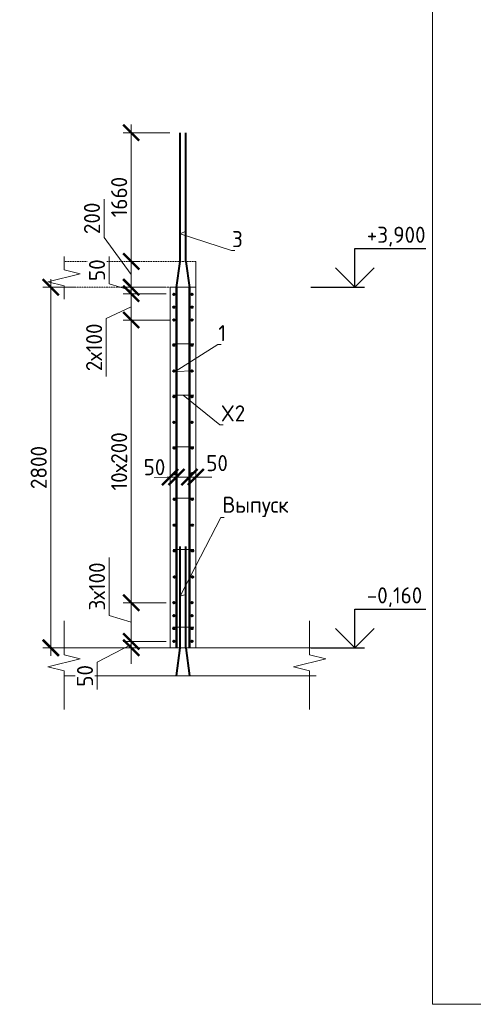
# Model space of a CAD drawing. Header units: millimetres. Extents: x 263826 to 1718326, y -423071 to 70137.
# Tile 128 of 256: x 495553 to 502604, y -198192 to -182900. Entities that reach past the tile are written whole.
import ezdxf
from ezdxf import colors
from ezdxf.entities.mleader import LeaderData, LeaderLine
from ezdxf.math import Vec2, Vec3

# ---------------------------------------------------------------- set-up
doc = ezdxf.new("R2010")
doc.units = ezdxf.units.MM
doc.linetypes.add('01 Штриховая _4 мм_', pattern=[6, 3.5, -2.5])
for name, color, linetype, lineweight in [('AF_Perekritie', 90, 'Continuous', 18), ('AF_Stena', 90, 'Continuous', 18), ('KR_Fundament', 253, 'Continuous', 18), ('Арм_шпильки', 143, 'Continuous', 18), ('Армирование', 3, 'Continuous', 40), ('АрмСтер', 2, 'Continuous', 50), ('подоснова', 151, 'Continuous', 5), ('размер', 1, 'Continuous', 25), ('РАЗМЕРЫ', 1, 'Continuous', 9), ('Текст', 7, 'Continuous', 25), ('ТОНКИЕ', 7, 'Continuous', 9)]:
    doc.layers.add(name, color=color, linetype=linetype, lineweight=lineweight)
doc.layers.add('PDF7_Text', color=7, linetype='Continuous')
doc.styles.add('GOST-2.304_Type-B', font='GOST_Common.ttf')
doc.styles.add('PDF Times New Roman', font='times.ttf')
doc.styles.add('ГОСТ', font='GOST_Common.ttf')
doc.dimstyles.new('мой 25', dxfattribs={"dimscale": 100, "dimtxt": 2.5, "dimasz": 2.5, "dimexe": 1.25, "dimexo": 0.625, "dimtad": 1, "dimdec": 0, "dimlfac": 0.5, "dimtxsty": 'GOST-2.304_Type-B', "dimblk": 'ARCHTICK', "dimcen": 2.5, "dimdle": 1.25, "dimaunit": 1, "dimadec": 1, "dimazin": 2, "dimtfac": 1, "dimtdec": 0, "dimtmove": 1, "dimatfit": 3, "dimfxl": 6, "dimfxlon": 1, "dimtfill": 1, "dimlwd": -1, "dimlwe": -1, "dimarcsym": 0})

# ---------------------------------------------------------------- blocks, each defined once
blk = doc.blocks.new('*U46')
at = {"layer": 'ТОНКИЕ'}
blk.add_lwpolyline([(0, 0), (420, 0), (420, 297), (0, 297)], close=True, dxfattribs=at)
blk = doc.blocks.new('_None')
blk = doc.blocks.new('_ArchTick')
at = {"color": 0, "linetype": 'ByBlock', "const_width": 0.15}
blk.add_lwpolyline([(-0.5, -0.5), (0.5, 0.5)], dxfattribs=at)
blk = doc.blocks.new('*D520')
at = {"layer": 'DEFPOINTS', "color": 0, "transparency": 16777216}
for p in [(497250, -186655), (497286, -186655), (497249, -187055)]:
    blk.add_point(p, dxfattribs=at)
at = {"layer": 'РАЗМЕРЫ', "color": 0, "linetype": 'Continuous', "transparency": 16777216}
for p, q in [((496865, -186285), (496865, -185685)), ((497286, -186855), (496865, -186285)), ((497286, -187180), (497286, -186530)), ((497286, -186655), (497411, -186655)), ((497286, -187055), (497411, -187055))]:
    blk.add_line(p, q, dxfattribs=at)
at = {"layer": 'РАЗМЕРЫ', "color": 0, "transparency": 16777216, "xscale": 250, "yscale": 250, "zscale": 250}
for p, rotation in [((497286, -186655), 90), ((497286, -187055), 270)]:
    blk.add_blockref('_ArchTick', p, dxfattribs=dict(at, rotation=rotation))
at = {"layer": 'РАЗМЕРЫ', "color": 0, "lineweight": 0, "transparency": 16777216, "insert": (496677, -185985), "char_height": 250, "attachment_point": 5, "rotation": 90, "style": 'GOST-2.304_Type-B', "bg_fill": 3, "box_fill_scale": 1.1, "bg_fill_color": 256, "bg_fill_true_color": 13158600, "bg_fill_transparency": 0}
blk.add_mtext('200', dxfattribs=at)
blk = doc.blocks.new('*D521')
at = {"layer": 'DEFPOINTS', "color": 0, "transparency": 16777216}
for p in [(497891, -189353), (497991, -189353), (497991, -190003)]:
    blk.add_point(p, dxfattribs=at)
at = {"layer": 'РАЗМЕРЫ', "color": 0, "linetype": 'Continuous', "transparency": 16777216}
for p, q in [((497891, -189415), (497891, -190128)), ((497991, -189415), (497991, -190128)), ((497891, -190003), (497641, -190003)), ((497991, -190003), (498241, -190003))]:
    blk.add_line(p, q, dxfattribs=at)
at = {"layer": 'РАЗМЕРЫ', "color": 0, "lineweight": 0, "transparency": 16777216, "insert": (497648, -189850), "char_height": 250, "attachment_point": 5, "style": 'GOST-2.304_Type-B', "bg_fill": 3, "box_fill_scale": 1.1, "bg_fill_color": 256, "bg_fill_true_color": 13158600, "bg_fill_transparency": 0}
blk.add_mtext('50', dxfattribs=at)
at = {"layer": 'РАЗМЕРЫ', "color": 0, "linetype": 'Continuous', "transparency": 16777216}
blk.add_line((497891, -190003), (497991, -190003), dxfattribs=at)
at = {"layer": 'РАЗМЕРЫ', "color": 0, "transparency": 16777216, "xscale": 250, "yscale": 250, "zscale": 250}
blk.add_blockref('_ArchTick', (497891, -190003), dxfattribs=at)
at = {"layer": 'РАЗМЕРЫ', "color": 0, "transparency": 16777216, "xscale": 250, "yscale": 250, "zscale": 250, "rotation": 180}
blk.add_blockref('_ArchTick', (497991, -190003), dxfattribs=at)
blk = doc.blocks.new('*D522')
at = {"layer": 'DEFPOINTS', "color": 0, "transparency": 16777216}
for p in [(498191, -189353), (498291, -189353), (498291, -190003)]:
    blk.add_point(p, dxfattribs=at)
at = {"layer": 'РАЗМЕРЫ', "color": 0, "linetype": 'Continuous', "transparency": 16777216}
for p, q in [((498191, -189415), (498191, -190128)), ((498291, -189415), (498291, -190128)), ((498191, -190003), (497941, -190003)), ((498191, -190003), (498291, -190003)), ((498291, -190003), (498541, -190003))]:
    blk.add_line(p, q, dxfattribs=at)
at = {"layer": 'РАЗМЕРЫ', "color": 0, "transparency": 16777216, "xscale": 250, "yscale": 250, "zscale": 250}
blk.add_blockref('_ArchTick', (498191, -190003), dxfattribs=at)
at = {"layer": 'РАЗМЕРЫ', "color": 0, "lineweight": 0, "transparency": 16777216, "insert": (498621, -189787), "char_height": 250, "attachment_point": 5, "style": 'GOST-2.304_Type-B', "bg_fill": 3, "box_fill_scale": 1.1, "bg_fill_color": 256, "bg_fill_true_color": 13158600, "bg_fill_transparency": 0}
blk.add_mtext('50', dxfattribs=at)
at = {"layer": 'РАЗМЕРЫ', "color": 0, "transparency": 16777216, "xscale": 250, "yscale": 250, "zscale": 250, "rotation": 180}
blk.add_blockref('_ArchTick', (498291, -190003), dxfattribs=at)
blk = doc.blocks.new('*D523')
at = {"layer": 'DEFPOINTS', "color": 0, "transparency": 16777216}
for p in [(496482, -187055), (496037, -192655), (498355, -192655)]:
    blk.add_point(p, dxfattribs=at)
at = {"layer": 'РАЗМЕРЫ', "color": 0, "linetype": 'Continuous', "transparency": 16777216}
for p, q in [((496037, -186930), (496037, -192780)), ((496420, -187055), (495912, -187055)), ((496637, -192655), (495912, -192655))]:
    blk.add_line(p, q, dxfattribs=at)
at = {"layer": 'РАЗМЕРЫ', "color": 0, "transparency": 16777216, "xscale": 250, "yscale": 250, "zscale": 250}
for p, rotation in [((496037, -187055), 90), ((496037, -192655), 270)]:
    blk.add_blockref('_ArchTick', p, dxfattribs=dict(at, rotation=rotation))
at = {"layer": 'РАЗМЕРЫ', "color": 0, "lineweight": 0, "transparency": 16777216, "insert": (495849, -189855), "char_height": 250, "attachment_point": 5, "rotation": 90, "style": 'GOST-2.304_Type-B', "bg_fill": 3, "box_fill_scale": 1.1, "bg_fill_color": 256, "bg_fill_true_color": 13158600, "bg_fill_transparency": 0}
blk.add_mtext('2800', dxfattribs=at)
blk = doc.blocks.new('*D518')
at = {"layer": 'DEFPOINTS', "color": 0, "transparency": 16777216}
for p in [(497250, -186655), (497286, -186655), (497249, -187055)]:
    blk.add_point(p, dxfattribs=at)
at = {"layer": 'РАЗМЕРЫ', "color": 0, "linetype": 'Continuous', "transparency": 16777216}
for p, q in [((496865, -186285), (496865, -185685)), ((497286, -186855), (496865, -186285)), ((497286, -187180), (497286, -186530)), ((497286, -186655), (497411, -186655)), ((497286, -187055), (497411, -187055))]:
    blk.add_line(p, q, dxfattribs=at)
at = {"layer": 'РАЗМЕРЫ', "color": 0, "transparency": 16777216, "xscale": 250, "yscale": 250, "zscale": 250}
for p, rotation in [((497286, -186655), 90), ((497286, -187055), 270)]:
    blk.add_blockref('_ArchTick', p, dxfattribs=dict(at, rotation=rotation))
at = {"layer": 'РАЗМЕРЫ', "color": 0, "lineweight": 0, "transparency": 16777216, "insert": (496677, -185985), "char_height": 250, "attachment_point": 5, "rotation": 90, "style": 'GOST-2.304_Type-B', "bg_fill": 3, "box_fill_scale": 1.1, "bg_fill_color": 256, "bg_fill_true_color": 13158600, "bg_fill_transparency": 0}
blk.add_mtext('200', dxfattribs=at)
blk = doc.blocks.new('*D519')
at = {"layer": 'DEFPOINTS', "color": 0, "transparency": 16777216}
for p in [(497286, -184655), (498046, -184655), (497250, -186655)]:
    blk.add_point(p, dxfattribs=at)
at = {"layer": 'РАЗМЕРЫ', "color": 0, "linetype": 'Continuous', "transparency": 16777216}
for p, q in [((497286, -186780), (497286, -184530)), ((497886, -184655), (497161, -184655)), ((497286, -186655), (497411, -186655))]:
    blk.add_line(p, q, dxfattribs=at)
at = {"layer": 'РАЗМЕРЫ', "color": 0, "transparency": 16777216, "xscale": 250, "yscale": 250, "zscale": 250}
for p, rotation in [((497286, -184655), 90), ((497286, -186655), 270)]:
    blk.add_blockref('_ArchTick', p, dxfattribs=dict(at, rotation=rotation))
at = {"layer": 'РАЗМЕРЫ', "color": 0, "lineweight": 0, "transparency": 16777216, "insert": (497099, -185655), "char_height": 250, "attachment_point": 5, "rotation": 90, "style": 'GOST-2.304_Type-B', "bg_fill": 3, "box_fill_scale": 1.1, "bg_fill_color": 256, "bg_fill_true_color": 13158600, "bg_fill_transparency": 0}
blk.add_mtext('1660', dxfattribs=at)
blk = doc.blocks.new('*D524')
at = {"layer": 'DEFPOINTS', "color": 0, "transparency": 16777216}
for p in [(497286, -192556), (497891, -192556), (497891, -192655)]:
    blk.add_point(p, dxfattribs=at)
at = {"layer": 'РАЗМЕРЫ', "color": 0, "linetype": 'Continuous', "transparency": 16777216}
for p, q in [((497286, -192556), (497286, -192306)), ((497286, -192605), (496755, -192879)), ((497829, -192556), (497161, -192556)), ((497829, -192655), (497161, -192655)), ((497286, -192655), (497286, -192556)), ((497286, -192655), (497286, -192556)), ((497286, -192655), (497286, -192905)), ((496755, -192879), (496755, -193304))]:
    blk.add_line(p, q, dxfattribs=at)
at = {"layer": 'РАЗМЕРЫ', "color": 0, "transparency": 16777216, "xscale": 250, "yscale": 250, "zscale": 250}
for p, rotation in [((497286, -192556), 270), ((497286, -192655), 90)]:
    blk.add_blockref('_ArchTick', p, dxfattribs=dict(at, rotation=rotation))
at = {"layer": 'РАЗМЕРЫ', "color": 0, "lineweight": 0, "transparency": 16777216, "insert": (496568, -193091), "char_height": 250, "attachment_point": 5, "rotation": 90, "style": 'GOST-2.304_Type-B', "bg_fill": 3, "box_fill_scale": 1.1, "bg_fill_color": 256, "bg_fill_true_color": 13158600, "bg_fill_transparency": 0}
blk.add_mtext('50', dxfattribs=at)
blk = doc.blocks.new('*D525')
at = {"layer": 'DEFPOINTS', "color": 0, "transparency": 16777216}
for p in [(497286, -191956), (497891, -191956), (497792, -192556)]:
    blk.add_point(p, dxfattribs=at)
at = {"layer": 'РАЗМЕРЫ', "color": 0, "linetype": 'Continuous', "transparency": 16777216}
for p, q in [((496943, -192152), (496943, -191252)), ((497286, -192681), (497286, -191831)), ((497829, -191956), (497161, -191956)), ((497286, -192256), (496943, -192152)), ((497730, -192556), (497161, -192556))]:
    blk.add_line(p, q, dxfattribs=at)
at = {"layer": 'РАЗМЕРЫ', "color": 0, "transparency": 16777216, "xscale": 250, "yscale": 250, "zscale": 250}
for p, rotation in [((497286, -191956), 90), ((497286, -192556), 270)]:
    blk.add_blockref('_ArchTick', p, dxfattribs=dict(at, rotation=rotation))
at = {"layer": 'РАЗМЕРЫ', "color": 0, "lineweight": 0, "transparency": 16777216, "insert": (496755, -191702), "char_height": 250, "attachment_point": 5, "rotation": 90, "style": 'GOST-2.304_Type-B', "bg_fill": 3, "box_fill_scale": 1.1, "bg_fill_color": 256, "bg_fill_true_color": 13158600, "bg_fill_transparency": 0}
blk.add_mtext('3х100', dxfattribs=at)
blk = doc.blocks.new('*D526')
at = {"layer": 'DEFPOINTS', "color": 0, "transparency": 16777216}
for p in [(497286, -187565), (497951, -187565), (497860, -191956)]:
    blk.add_point(p, dxfattribs=at)
at = {"layer": 'РАЗМЕРЫ', "color": 0, "linetype": 'Continuous', "transparency": 16777216}
for p, q in [((497286, -192081), (497286, -187440)), ((497886, -187565), (497161, -187565)), ((497798, -191956), (497161, -191956))]:
    blk.add_line(p, q, dxfattribs=at)
at = {"layer": 'РАЗМЕРЫ', "color": 0, "transparency": 16777216, "xscale": 250, "yscale": 250, "zscale": 250}
for p, rotation in [((497286, -187565), 90), ((497286, -191956), 270)]:
    blk.add_blockref('_ArchTick', p, dxfattribs=dict(at, rotation=rotation))
at = {"layer": 'РАЗМЕРЫ', "color": 0, "lineweight": 0, "transparency": 16777216, "insert": (497099, -189760), "char_height": 250, "attachment_point": 5, "rotation": 90, "style": 'GOST-2.304_Type-B', "bg_fill": 3, "box_fill_scale": 1.1, "bg_fill_color": 256, "bg_fill_true_color": 13158600, "bg_fill_transparency": 0}
blk.add_mtext('10х200', dxfattribs=at)
blk = doc.blocks.new('*D527')
at = {"layer": 'DEFPOINTS', "color": 0, "transparency": 16777216}
for p in [(497286, -187055), (497891, -187055), (497891, -187156)]:
    blk.add_point(p, dxfattribs=at)
at = {"layer": 'РАЗМЕРЫ', "color": 0, "linetype": 'Continuous', "transparency": 16777216}
for p, q in [((496943, -187002), (496943, -186577)), ((497286, -187055), (497286, -186805)), ((497286, -187105), (496943, -187002)), ((497829, -187055), (497161, -187055)), ((497829, -187156), (497161, -187156)), ((497286, -187156), (497286, -187055)), ((497286, -187156), (497286, -187055)), ((497286, -187156), (497286, -187406))]:
    blk.add_line(p, q, dxfattribs=at)
at = {"layer": 'РАЗМЕРЫ', "color": 0, "transparency": 16777216, "xscale": 250, "yscale": 250, "zscale": 250}
for p, rotation in [((497286, -187055), 270), ((497286, -187156), 90)]:
    blk.add_blockref('_ArchTick', p, dxfattribs=dict(at, rotation=rotation))
at = {"layer": 'РАЗМЕРЫ', "color": 0, "lineweight": 0, "transparency": 16777216, "insert": (496755, -186790), "char_height": 250, "attachment_point": 5, "rotation": 90, "style": 'GOST-2.304_Type-B', "bg_fill": 3, "box_fill_scale": 1.1, "bg_fill_color": 256, "bg_fill_true_color": 13158600, "bg_fill_transparency": 0}
blk.add_mtext('50', dxfattribs=at)
blk = doc.blocks.new('штамп кж1.1')
at = {"layer": 'PDF7_Text', "insert": (410912, -84467), "char_height": 180, "width": 6881.02, "attachment_point": 7, "style": 'PDF Times New Roman'}
blk.add_mtext('\\pi1015.18152;Жилой дом со встроенными помещениями \\P\\pi311.27381;общественно-делового и коммерческого назначения на \\P\\pi667.38051;первом этаже здания и встроенно-пристроенным \\P\\pi874.76335;поликлиническим учреждением (поз. 2.2-2.3)', dxfattribs=at)
at = {"layer": 'Текст', "color": 7, "insert": (411117, -81801), "char_height": 250, "attachment_point": 1, "style": 'ГОСТ'}
blk.add_mtext_dynamic_manual_height_columns('\\pi594.35517;{\\fTimes New Roman|b0|i0|c204|p18;\\C256;Строительство жилого комплекса со  встроенными помещениями \\P\\pi1441.86779;общественного-делового, коммерческого назначения и \\P\\pi41.3631;поликлиническим учреждением по адресу: г. Чита, ул. 1-я Коллективная}', width=11543.07, gutter_width=12.5, heights=[0], dxfattribs=at)
blk = doc.blocks.new('*D736')
at = {"layer": 'DEFPOINTS', "color": 0, "transparency": 16777216}
for p in [(497891, -187156), (497286, -187565), (497579, -187565)]:
    blk.add_point(p, dxfattribs=at)
at = {"layer": 'РАЗМЕРЫ', "color": 0, "linetype": 'Continuous', "transparency": 16777216}
for p, q in [((497829, -187156), (497161, -187156)), ((497286, -187031), (497286, -187690)), ((497286, -187360), (496898, -187539)), ((496898, -187539), (496898, -188439)), ((497516, -187565), (497161, -187565))]:
    blk.add_line(p, q, dxfattribs=at)
at = {"layer": 'РАЗМЕРЫ', "color": 0, "transparency": 16777216, "xscale": 250, "yscale": 250, "zscale": 250}
for p, rotation in [((497286, -187156), 90), ((497286, -187565), 270)]:
    blk.add_blockref('_ArchTick', p, dxfattribs=dict(at, rotation=rotation))
at = {"layer": 'РАЗМЕРЫ', "color": 0, "lineweight": 0, "transparency": 16777216, "insert": (496710, -187989), "char_height": 250, "attachment_point": 5, "rotation": 90, "style": 'GOST-2.304_Type-B', "bg_fill": 3, "box_fill_scale": 1.1, "bg_fill_color": 256, "bg_fill_true_color": 13158600, "bg_fill_transparency": 0}
blk.add_mtext('2х100', dxfattribs=at)

msp = doc.modelspace()

# ---------------------------------------------------------------- linework, layer by layer
at = {"elevation": 3100}
for points in [[(500761.94337, -186455.3563), (501867.21811, -186455.3563)], [(500761.94337, -187055.3563), (500761.94337, -186455.3563)], [(501061.94337, -186755.3563), (500761.94337, -187055.3563), (500461.94337, -186755.3563)], [(500077.37661, -187055.3563), (500911.94337, -187055.3563)], [(500761.94337, -192055.3563), (501867.21811, -192055.3563)], [(500761.94337, -192655.3563), (500761.94337, -192055.3563)], [(501061.94337, -192355.3563), (500761.94337, -192655.3563), (500461.94337, -192355.3563)], [(500077.37661, -192655.3563), (500911.94337, -192655.3563)]]:
    msp.add_lwpolyline(points, dxfattribs=at)
at = {"layer": 'AF_Perekritie', "linetype": '01 Штриховая _4 мм_', "lineweight": 9}
for p, q in [((498291.09339, -186655.3563, 3100), (496242.51164, -186655.3563, 3100)), ((496242.51164, -187055.3563, 3100), (498291.09339, -187055.3563, 3100))]:
    msp.add_line(p, q, dxfattribs=at)
at = {"layer": 'AF_Stena', "lineweight": 20}
for p, q in [((497891.09339, -187055.3563, 3100), (497891.09339, -192655.3563, 3100)), ((498291.09339, -187055.3563, 3100), (497891.09339, -187055.3563, 3100)), ((498291.09339, -192655.3563, 3100), (498291.09339, -187055.3563, 3100))]:
    msp.add_line(p, q, dxfattribs=at)
at = {"layer": 'AF_Stena', "lineweight": 20, "elevation": 3100}
for points in [[(496242.51164, -186730.3563), (496242.51164, -186580.3563)], [(496492.51164, -186847.8565), (495992.51164, -186972.8565)], [(496242.51164, -186730.3563), (496242.51164, -186785.3565)], [(496242.51164, -186785.3565), (496492.51164, -186847.8565)], [(495992.51164, -186972.8565), (496242.51164, -187035.3565)], [(496242.51164, -187035.3565), (496242.51164, -187090.3567)], [(496242.51164, -187090.3567), (496242.51164, -187240.3567)], [(496242.51164, -192708.69014), (496242.51164, -192236.8308)], [(500058.90676, -192708.69014), (500058.90676, -192236.8308)], [(496492.51164, -192826.19034), (495992.51164, -192951.19034)], [(496242.51164, -192708.69014), (496242.51164, -192763.69034)], [(496242.51164, -192763.69034), (496492.51164, -192826.19034)], [(500308.90676, -192826.19034), (499808.90676, -192951.19034)], [(500058.90676, -192708.69014), (500058.90676, -192763.69034)], [(500058.90676, -192763.69034), (500308.90676, -192826.19034)], [(495992.51164, -192951.19034), (496242.51164, -193013.69034)], [(499808.90676, -192951.19034), (500058.90676, -193013.69034)], [(496242.51164, -193013.69034), (496242.51164, -193068.69054)], [(496242.51164, -193068.69054), (496242.51164, -193612.79832)], [(500058.90676, -193013.69034), (500058.90676, -193068.69054)], [(500058.90676, -193068.69054), (500058.90676, -193612.79832)]]:
    msp.add_lwpolyline(points, dxfattribs=at)
at = {"layer": 'KR_Fundament', "lineweight": 9}
for p, q in [((500158.90676, -192655.3563, 3100), (496242.51164, -192655.3563, 3100)), ((496242.51164, -193091.20698, 3100), (500158.90676, -193091.20698, 3100))]:
    msp.add_line(p, q, dxfattribs=at)
at = {"layer": 'Арм_шпильки'}
msp.add_line((497931.09339, -187935.50792, 3100), (498260.59506, -187935.50792, 3100), dxfattribs=at)
at = {"layer": 'Армирование', "ltscale": 100}
for p, q in [((498046.38071, -186655.3563, 3100), (498046.38071, -184657.78953, 3100)), ((498137.09959, -186655.3563, 3100), (498137.09959, -184657.78953, 3100)), ((498046.07838, -192655.35657, 3100), (498046.38071, -191082.22176, 3100)), ((498136.79726, -192655.3563, 3100), (498137.09959, -191082.22176, 3100))]:
    msp.add_line(p, q, dxfattribs=at)
for centre in [(497951.09339, -187955.50792, 3100), (498231.09339, -187955.50792, 3100), (497951.09339, -188355.50792, 3100), (498231.09339, -188355.50792, 3100), (498231.09339, -192155.3563, 3100), (498231.09339, -192555.3563, 3100)]:
    msp.add_circle(centre, 12, dxfattribs=at)
at = {"layer": 'АрмСтер', "ltscale": 15}
for p, q in [((497992.37451, -192655.3563, 3100), (497992.37451, -187055.3563, 3100)), ((498190.79107, -192655.3563, 3100), (498190.79107, -187055.3563, 3100))]:
    msp.add_line(p, q, dxfattribs=at)

# ---------------------------------------------------------------- block references
at = {"xscale": 100, "yscale": 100, "zscale": 100}
msp.add_blockref('*U46', (501970.96759, -198191.77617, 3100), dxfattribs=at)

# ---------------------------------------------------------------- texts
at = {"style": 'GOST-2.304_Type-B'}
for s, p in [('+3,900', (500947.86183, -186365.3563, 3100)), ('-0,160', (500947.86183, -191965.3563, 3100))]:
    msp.add_text(s, height=249.999994, dxfattribs=at).set_placement(p)
at = {"layer": 'Текст', "color": 7, "insert": (480882.14484, -196191.77617, 3100), "char_height": 250, "attachment_point": 1, "style": 'ГОСТ'}
msp.add_mtext_dynamic_manual_height_columns('\\pi3500;{\\C0;\\P\\pi1371.59091;План пилонов} 2-5-го этажа{\\H1.83333x; }', width=7000, gutter_width=12.5, heights=[1500], dxfattribs=at)

# ---------------------------------------------------------------- leaders
at = {"layer": 'подоснова'}
ml = msp.add_multileader_mtext('Standard', dxfattribs=at)
ml.set_content('3', color=256, style='GOST-2.304_Type-B')
ml.set_leader_properties(color=256, linetype='ByLayer', lineweight=15)
ml.set_arrow_properties(name='NONE')
ml.build(insert=Vec2(0, 0))
ml.multileader.update_dxf_attribs({"text_left_attachment_type": 6, "text_right_attachment_type": 6, "dogleg_length": 10, "arrow_head_size": 18})
ctx = ml.context
ctx.base_point, ctx.char_height, ctx.arrow_head_size, ctx.landing_gap_size, ctx.plane_origin = Vec3(498854.6797, -186482.46811, 3100), 250, 18, 20, Vec3(497637.78846, -185169.91597, 3100)
ctx.left_attachment, ctx.right_attachment, ctx.text_align_type = 6, 6, 1
notes = []
notes.append((ctx, [(0, (1, 1, 0), (498844.6797, -186482.46811, 3100), (1, 0), 10, [(1, [(498137.09959, -186186.43416, 3100), (498046.38071, -186224.27691, 3100)], 0, [])])]))
ctx.mtext.insert, ctx.mtext.width, ctx.mtext.alignment, ctx.mtext.flow_direction = Vec3(498937.1797, -186182.46811, 3100), 22.8977991, 2, 5
ml = msp.add_multileader_mtext('Standard', dxfattribs=at)
ml.set_content('1 ', color=256, style='GOST-2.304_Type-B')
ml.set_leader_properties(color=256, linetype='ByLayer', lineweight=15)
ml.set_arrow_properties(name='NONE')
ml.build(insert=Vec2(0, 0))
ml.multileader.update_dxf_attribs({"text_left_attachment_type": 6, "text_right_attachment_type": 6, "dogleg_length": 10, "arrow_head_size": 18})
ctx = ml.context
ctx.base_point, ctx.char_height, ctx.arrow_head_size, ctx.landing_gap_size, ctx.plane_origin = Vec3(498643.14443, -187942.91175, 3100), 250, 18, 20, Vec3(497648.63304, -187502.63066, 3100)
ctx.left_attachment, ctx.right_attachment, ctx.text_align_type = 6, 6, 1
notes.append((ctx, [(0, (1, 1, 0), (498633.14443, -187942.91175, 3100), (1, 0), 10, [(1, [(498255.09339, -188355.50792, 3100), (497971.24285, -188364.88919, 3100)], 0, [])])]))
ctx.mtext.insert, ctx.mtext.width, ctx.mtext.alignment, ctx.mtext.flow_direction = Vec3(498700.64443, -187642.91175, 3100), 22.8977991, 2, 5
ml = msp.add_multileader_mtext('Standard', dxfattribs=at)
ml.set_content('Выпуск', color=256, style='GOST-2.304_Type-B')
ml.set_leader_properties(color=256, linetype='ByLayer', lineweight=15)
ml.set_arrow_properties(name='NONE')
ml.build(insert=Vec2(0, 0))
ml.multileader.update_dxf_attribs({"text_left_attachment_type": 6, "text_right_attachment_type": 6, "dogleg_length": 10, "arrow_head_size": 18})
ctx = ml.context
ctx.base_point, ctx.char_height, ctx.arrow_head_size, ctx.landing_gap_size, ctx.plane_origin = Vec3(498687.38101, -190632.93472, 3100), 250, 18, 20, Vec3(497530.36961, -190614.8046, 3100)
ctx.left_attachment, ctx.right_attachment, ctx.text_align_type = 6, 6, 1
notes.append((ctx, [(0, (1, 1, 0), (498677.38101, -190632.93472, 3100), (1, 0), 10, [(1, [(498136.95681, -191825.16487, 3100), (498046.1117, -191852.70308, 3100)], 0, [])])]))
ctx.mtext.insert, ctx.mtext.width, ctx.mtext.alignment, ctx.mtext.flow_direction = Vec3(499219.88101, -190307.93472, 3100), 22.8977991, 2, 5
for ctx, leaders in notes:
    for number, flags, end, landing, length, lines in leaders:
        leader = LeaderData()
        leader.index, (leader.has_last_leader_line, leader.has_dogleg_vector, leader.attachment_direction) = number, flags
        leader.last_leader_point, leader.dogleg_vector, leader.dogleg_length = Vec3(end), Vec3(landing), length
        for number, points, colour, breaks in lines:
            line = LeaderLine()
            line.index, line.vertices, line.color, line.breaks = number, Vec3.list(points), colors.encode_raw_color(colour), breaks
            leader.lines.append(line)
        ctx.leaders.append(leader)

# ---------------------------------------------------------------- next in the draw order: dimensions: what is measured, and where the dimension line sits
at = {"layer": 'РАЗМЕРЫ', "color": 146, "lineweight": 0, "true_color": 0x006272}
dim = msp.add_linear_dim(base=(497286.37467, -186655.3563, 3100), p1=(497249.36926, -187055.3563, 3100), p2=(497249.6147, -186655.3563, 3100), angle=90, dimstyle='мой 25', dxfattribs=at)
dim.commit()
dim.dimension.update_dxf_attribs({"geometry": '*D520', "text_midpoint": (496864.89734, -186222.62761, 3100), "dimtype": 160})
dim = msp.add_linear_dim(base=(497991.05437, -190002.94115, 3100), p1=(497891.09339, -189352.76874, 3100), p2=(497991.05437, -189352.76874, 3100), dimstyle='мой 25', dxfattribs=at)
dim.commit()
dim.dimension.update_dxf_attribs({"geometry": '*D521', "text_midpoint": (497648.46067, -190037.51714, 3100), "dimtype": 160})

# ---------------------------------------------------------------- next in the draw order: dimensions: what is measured, and where the dimension line sits
dim = msp.add_linear_dim(base=(498291.09339, -190002.94115, 3100), p1=(498191.05437, -189352.76874, 3100), p2=(498291.09339, -189352.76874, 3100), dimstyle='мой 25', dxfattribs=at)
dim.commit()
dim.dimension.update_dxf_attribs({"geometry": '*D522', "text_midpoint": (498620.7046, -189974.9309, 3100), "dimtype": 160})

# ---------------------------------------------------------------- next in the draw order: dimensions: what is measured, and where the dimension line sits
dim = msp.add_linear_dim(base=(496036.53385, -192655.3563, 3100), p1=(496482.04873, -187055.3563, 3100), p2=(498355.3166, -192655.3563, 3100), angle=90, dimstyle='мой 25', dxfattribs=at)
dim.commit()
dim.dimension.update_dxf_attribs({"geometry": '*D523', "text_midpoint": (495849.03385, -189855.3563, 3100)})

# ---------------------------------------------------------------- next in the draw order: linework, layer by layer
at = {"layer": 'AF_Stena', "lineweight": 20}
msp.add_line((498291.09339, -187055.3563, 3100), (498291.09339, -186656.37488, 3100), dxfattribs=at)
at = {"layer": 'Арм_шпильки'}
for p, q in [((497931.09339, -188733.83547, 3100), (498260.59506, -188733.83547, 3100)), ((497933.76823, -189532.16303, 3100), (498260.59506, -189532.16303, 3100)), ((497936.44307, -190330.49058, 3100), (498260.59506, -190330.49058, 3100)), ((497939.11791, -191128.81814, 3100), (498260.59506, -191128.81814, 3100)), ((497931.09339, -192335.3563, 3100), (498260.59506, -192335.3563, 3100))]:
    msp.add_line(p, q, dxfattribs=at)
at = {"layer": 'Армирование', "ltscale": 100}
for p, q in [((497992.37451, -187057.78953, 3100), (498046.38071, -186655.3563, 3100)), ((498137.09959, -186655.3563, 3100), (498191.09339, -187057.78953, 3100)), ((497992.37451, -193091.20698, 3100), (498046.07838, -192655.3563, 3100)), ((498136.79726, -192655.3563, 3100), (498190.79107, -193089.91901, 3100))]:
    msp.add_line(p, q, dxfattribs=at)
for centre in [(498231.09339, -187165.3563, 3100), (498231.09339, -187365.3563, 3100), (498231.09339, -187565.3563, 3100), (497951.09339, -188753.83547, 3100), (498231.09339, -188753.83547, 3100), (497951.09339, -189153.83547, 3100), (498231.09339, -189153.83547, 3100), (497953.76823, -189552.16303, 3100), (498233.76823, -189552.16303, 3100), (497953.76823, -189952.16303, 3100), (498233.76823, -189952.16303, 3100), (497956.44307, -190350.49058, 3100), (498236.44307, -190350.49058, 3100), (497956.44307, -190750.49058, 3100), (498236.44307, -190750.49058, 3100), (497959.11791, -191148.81814, 3100), (498239.11791, -191148.81814, 3100), (497959.11791, -191555.81814, 3100), (498239.11791, -191555.81814, 3100), (498231.09339, -191955.3563, 3100), (498231.09339, -192355.3563, 3100)]:
    msp.add_circle(centre, 12, dxfattribs=at)

# ---------------------------------------------------------------- next in the draw order: dimensions: what is measured, and where the dimension line sits
at = {"layer": 'РАЗМЕРЫ', "color": 146, "lineweight": 0, "true_color": 0x006272}
dim = msp.add_linear_dim(base=(497286.37467, -186655.3563, 3100), p1=(497249.36926, -187055.3563, 3100), p2=(497249.6147, -186655.3563, 3100), angle=90, dimstyle='мой 25', dxfattribs=at)
dim.commit()
dim.dimension.update_dxf_attribs({"geometry": '*D518', "text_midpoint": (496864.89734, -186222.62761, 3100), "dimtype": 160})

# ---------------------------------------------------------------- next in the draw order: leaders
at = {"layer": 'подоснова'}
ml = msp.add_multileader_mtext('Standard', dxfattribs=at)
ml.set_content('X2', color=256, style='GOST-2.304_Type-B')
ml.set_leader_properties(color=256, linetype='ByLayer', lineweight=15)
ml.set_arrow_properties(name='NONE')
ml.build(insert=Vec2(0, 0))
ml.multileader.update_dxf_attribs({"text_left_attachment_type": 6, "text_right_attachment_type": 6, "dogleg_length": 10, "arrow_head_size": 18})
ctx = ml.context
ctx.base_point, ctx.char_height, ctx.arrow_head_size, ctx.landing_gap_size, ctx.plane_origin = Vec3(498674.13597, -189189.94051, 3100), 250, 18, 20, Vec3(497679.62458, -188043.79996, 3100)
ctx.left_attachment, ctx.right_attachment, ctx.text_align_type = 6, 6, 1
notes = []
notes.append((ctx, [(0, (1, 1, 0), (498664.13597, -189189.94051, 3100), (1, 0), 10, [(0, [(498095.84423, -188733.83547, 3100)], 0, [])])]))
ctx.mtext.insert, ctx.mtext.width, ctx.mtext.alignment, ctx.mtext.flow_direction = Vec3(498869.13597, -188889.94051, 3100), 22.8977991, 2, 5
for ctx, leaders in notes:
    for number, flags, end, landing, length, lines in leaders:
        leader = LeaderData()
        leader.index, (leader.has_last_leader_line, leader.has_dogleg_vector, leader.attachment_direction) = number, flags
        leader.last_leader_point, leader.dogleg_vector, leader.dogleg_length = Vec3(end), Vec3(landing), length
        for number, points, colour, breaks in lines:
            line = LeaderLine()
            line.index, line.vertices, line.color, line.breaks = number, Vec3.list(points), colors.encode_raw_color(colour), breaks
            leader.lines.append(line)
        ctx.leaders.append(leader)

# ---------------------------------------------------------------- next in the draw order: dimensions: what is measured, and where the dimension line sits
at = {"layer": 'РАЗМЕРЫ', "color": 146, "lineweight": 0, "true_color": 0x006272}
dim = msp.add_linear_dim(base=(497286.37467, -184655.3563, 3100), p1=(497249.6147, -186655.3563, 3100), p2=(498046.38071, -184655.3563, 3100), angle=90, text='1660', dimstyle='мой 25', dxfattribs=at)
dim.commit()
dim.dimension.update_dxf_attribs({"geometry": '*D519', "text_midpoint": (497098.87467, -185655.3563, 3100)})
dim = msp.add_linear_dim(base=(497286.37467, -192555.50792, 3100), p1=(497891.09339, -192655.3563, 3100), p2=(497891.09339, -192555.50792, 3100), angle=90, dimstyle='мой 25', dxfattribs=at)
dim.commit()
dim.dimension.update_dxf_attribs({"geometry": '*D524', "text_midpoint": (496755.12467, -192941.23746, 3100), "dimtype": 160})

# ---------------------------------------------------------------- next in the draw order: dimensions: what is measured, and where the dimension line sits
dim = msp.add_linear_dim(base=(497286.37467, -191955.50792, 3100), p1=(497792.08675, -192555.50792, 3100), p2=(497891.09339, -191955.50792, 3100), angle=90, text='3х100', dimstyle='мой 25', dxfattribs=at)
dim.commit()
dim.dimension.update_dxf_attribs({"geometry": '*D525', "text_midpoint": (496755.12467, -192089.88292, 3100)})

# ---------------------------------------------------------------- next in the draw order: linework, layer by layer
at = {"layer": 'Армирование', "ltscale": 100}
for centre in [(497951.09339, -192355.3563, 3100), (497951.09339, -192555.3563, 3100)]:
    msp.add_circle(centre, 12, dxfattribs=at)

# ---------------------------------------------------------------- next in the draw order: block references
at = {"layer": 'размер'}
msp.add_blockref('штамп кж1.1', (70023.82038, -111557.55482, 3100), dxfattribs=at)

# ---------------------------------------------------------------- next in the draw order: dimensions: what is measured, and where the dimension line sits
at = {"layer": 'РАЗМЕРЫ', "color": 146, "lineweight": 0, "true_color": 0x006272}
dim = msp.add_linear_dim(base=(497286.37467, -187565.3563, 3100), p1=(497860.46613, -191955.50792, 3100), p2=(497951.09339, -187565.3563, 3100), angle=90, text='10х200', dimstyle='мой 25', dxfattribs=at)
dim.commit()
dim.dimension.update_dxf_attribs({"geometry": '*D526', "text_midpoint": (497098.87467, -189760.43211, 3100)})

# ---------------------------------------------------------------- next in the draw order: linework, layer by layer
at = {"layer": 'Армирование', "ltscale": 100}
for centre in [(497951.09339, -187565.3563, 3100), (497951.09339, -191955.3563, 3100), (497951.09339, -192155.3563, 3100)]:
    msp.add_circle(centre, 12, dxfattribs=at)

# ---------------------------------------------------------------- next in the draw order: dimensions: what is measured, and where the dimension line sits
at = {"layer": 'РАЗМЕРЫ', "color": 146, "lineweight": 0, "true_color": 0x006272}
dim = msp.add_linear_dim(base=(497286.37467, -187055.3563, 3100), p1=(497891.09339, -187155.50792, 3100), p2=(497891.09339, -187055.3563, 3100), angle=90, dimstyle='мой 25', dxfattribs=at)
dim.commit()
dim.dimension.update_dxf_attribs({"geometry": '*D527', "text_midpoint": (496755.12467, -186939.80711, 3100)})

# ---------------------------------------------------------------- next in the draw order: linework, layer by layer
at = {"layer": 'Армирование', "ltscale": 100}
for centre in [(497951.09339, -187165.3563, 3100), (497951.09339, -187365.3563, 3100)]:
    msp.add_circle(centre, 12, dxfattribs=at)

# ---------------------------------------------------------------- next in the draw order: dimensions: what is measured, and where the dimension line sits
at = {"layer": 'РАЗМЕРЫ', "color": 146, "lineweight": 0, "true_color": 0x006272}
dim = msp.add_linear_dim(base=(497286.37467, -187565.3563, 3100), p1=(497891.09339, -187155.50792, 3100), p2=(497578.67253, -187565.3563, 3100), angle=90, text='2х100', dimstyle='мой 25', dxfattribs=at)
dim.commit()
dim.dimension.update_dxf_attribs({"geometry": '*D736', "text_midpoint": (496897.9325, -187601.27635, 3100), "dimtype": 160})

doc.saveas('drawing.dxf')
